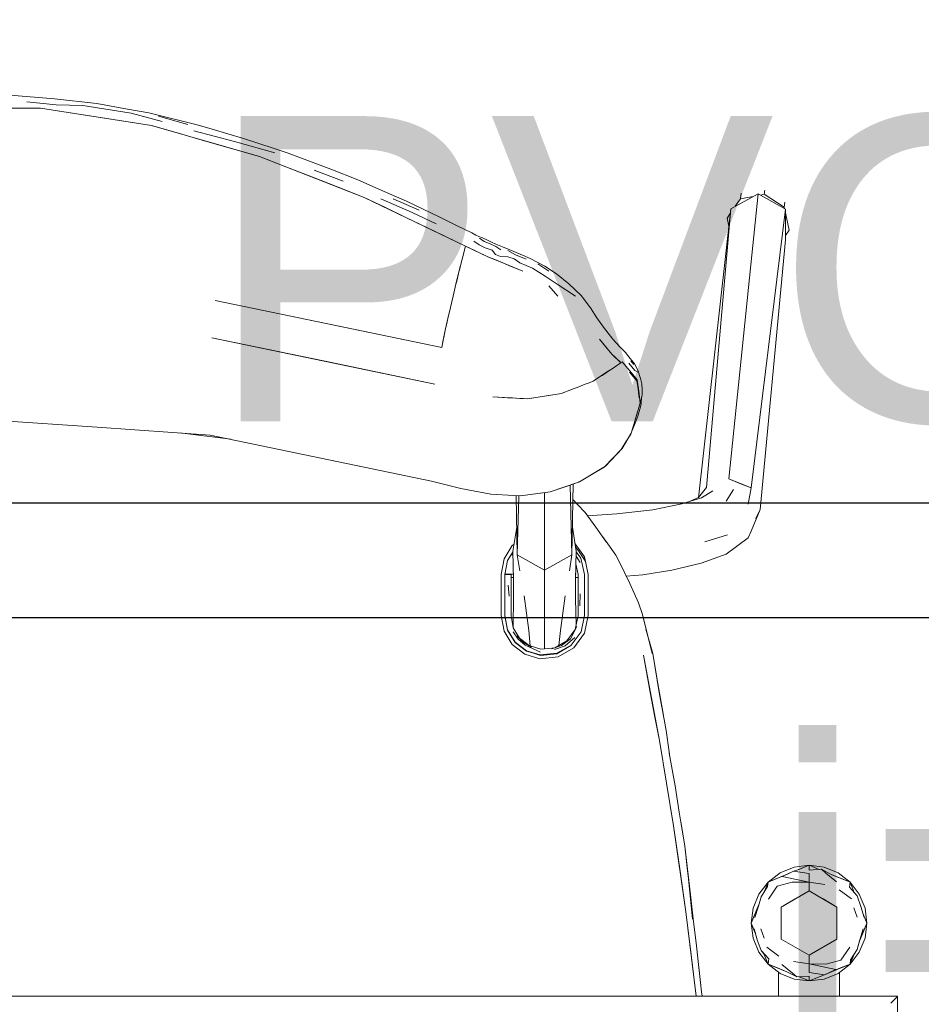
# Model space of a CAD drawing. Header units: millimetres. Extents: x -261 to 187, y -214 to 106.
# Tile 46 of 256: x -219.722 to -219.427, y -159.739 to -159.416. Entities that reach past the tile are written whole.
import ezdxf

# ---------------------------------------------------------------- set-up
doc = ezdxf.new("R2010")
doc.units = ezdxf.units.MM
doc.header["$LTSCALE"] = 0.005
doc.header["$MEASUREMENT"] = 0
doc.linetypes.add('NULL', pattern=[0])
for name, color, linetype, lineweight in [('AP-Condutos Ar condicionado', 4, 'Continuous', 25), ('AP-Textos conduto Ar condicionado', 7, 'Continuous', 9), ('IFC-Elemento de mobília-Contorno', 9, 'Continuous', 5)]:
    doc.layers.add(name, color=color, linetype=linetype, lineweight=lineweight)
doc.styles.add('Arial', font='arial.ttf')

msp = doc.modelspace()

# ---------------------------------------------------------------- linework, layer by layer
at = {"layer": 'AP-Condutos Ar condicionado'}
for p, q in [((-218.28777, -159.57443), (-220.41136, -159.57443)), ((-218.28777, -159.61203), (-220.41136, -159.61203))]:
    msp.add_line(p, q, dxfattribs=at)
at = {"layer": 'IFC-Elemento de mobília-Contorno', "lineweight": 5}
for p, q in [((-219.7253, -159.44078), (-219.71077, -159.44198)), ((-219.71984, -159.44295), (-219.71028, -159.44392)), ((-219.71077, -159.44198), (-219.69696, -159.44354)), ((-219.75212, -159.44508), (-219.71534, -159.44508)), ((-219.71534, -159.44508), (-219.67899, -159.45078)), ((-219.71534, -159.44508), (-219.70625, -159.44651)), ((-219.71028, -159.44392), (-219.70152, -159.44423)), ((-219.70625, -159.44651), (-219.69716, -159.44793)), ((-219.70152, -159.44423), (-219.68566, -159.44665)), ((-219.69696, -159.44354), (-219.68686, -159.44534)), ((-219.68686, -159.44534), (-219.67985, -159.44664)), ((-219.69716, -159.44793), (-219.68808, -159.44936)), ((-219.68808, -159.44936), (-219.67899, -159.45078)), ((-219.68566, -159.44665), (-219.67554, -159.44947)), ((-219.67985, -159.44664), (-219.66406, -159.45051)), ((-219.67676, -159.44766), (-219.66714, -159.45042)), ((-219.67899, -159.45078), (-219.6436, -159.46089)), ((-219.67899, -159.45078), (-219.67014, -159.45331)), ((-219.66518, -159.4525), (-219.65177, -159.456)), ((-219.66406, -159.45051), (-219.65911, -159.45195)), ((-219.65911, -159.45195), (-219.6489, -159.45501)), ((-219.67014, -159.45331), (-219.66129, -159.45583)), ((-219.66129, -159.45583), (-219.65245, -159.45836)), ((-219.65177, -159.456), (-219.63858, -159.45971)), ((-219.6489, -159.45501), (-219.63882, -159.45832)), ((-219.65245, -159.45836), (-219.6436, -159.46089)), ((-219.63882, -159.45832), (-219.63424, -159.45978)), ((-219.6436, -159.46089), (-219.60931, -159.47429)), ((-219.6436, -159.46089), (-219.63503, -159.46424)), ((-219.63424, -159.45978), (-219.62027, -159.46503)), ((-219.63503, -159.46424), (-219.62646, -159.46759)), ((-219.62568, -159.46533), (-219.61624, -159.469)), ((-219.62027, -159.46503), (-219.61137, -159.46858)), ((-219.62646, -159.46759), (-219.61789, -159.47093)), ((-219.61137, -159.46858), (-219.60281, -159.4724)), ((-219.61789, -159.47093), (-219.60931, -159.47429)), ((-219.47817, -159.4724), (-219.47813, -159.47196)), ((-219.60931, -159.47429), (-219.57616, -159.49027)), ((-219.60931, -159.47429), (-219.6026, -159.47752)), ((-219.60392, -159.47475), (-219.59362, -159.4792)), ((-219.60281, -159.4724), (-219.59547, -159.47556)), ((-219.59987, -159.47476), (-219.59133, -159.47843)), ((-219.48926, -159.47803), (-219.4803, -159.47308)), ((-219.48776, -159.4772), (-219.48603, -159.47472)), ((-219.48603, -159.47472), (-219.48585, -159.47295)), ((-219.48603, -159.47472), (-219.48189, -159.47396)), ((-219.48271, -159.49644), (-219.4803, -159.47308)), ((-219.4803, -159.47308), (-219.47135, -159.47815)), ((-219.47952, -159.47352), (-219.47827, -159.47329)), ((-219.47827, -159.47329), (-219.47822, -159.47285)), ((-219.47827, -159.47329), (-219.47172, -159.47755)), ((-219.47822, -159.47285), (-219.47817, -159.4724)), ((-219.6026, -159.47752), (-219.5959, -159.48076)), ((-219.59547, -159.47556), (-219.58475, -159.48071)), ((-219.49984, -159.57268), (-219.48926, -159.47803)), ((-219.49723, -159.56939), (-219.48926, -159.47803)), ((-219.4826, -159.56949), (-219.47135, -159.47815)), ((-219.47172, -159.47755), (-219.47151, -159.47584)), ((-219.47172, -159.47755), (-219.47163, -159.47798)), ((-219.47135, -159.48816), (-219.47135, -159.47815)), ((-219.5959, -159.48076), (-219.58603, -159.48551)), ((-219.59362, -159.4792), (-219.58573, -159.48291)), ((-219.58475, -159.48071), (-219.57906, -159.48349)), ((-219.49045, -159.48106), (-219.48944, -159.47961)), ((-219.49045, -159.48106), (-219.4899, -159.48374)), ((-219.47135, -159.47933), (-219.47014, -159.48502)), ((-219.57906, -159.48349), (-219.57409, -159.48593)), ((-219.47135, -159.48681), (-219.47014, -159.48502)), ((-219.58603, -159.48551), (-219.57616, -159.49027)), ((-219.57409, -159.48593), (-219.57277, -159.48665)), ((-219.57277, -159.48665), (-219.57173, -159.48708)), ((-219.57173, -159.48708), (-219.57061, -159.4876)), ((-219.57158, -159.48768), (-219.57003, -159.48875)), ((-219.57061, -159.4876), (-219.56898, -159.48835)), ((-219.56898, -159.48835), (-219.56765, -159.48898)), ((-219.47957, -159.57659), (-219.47135, -159.48816)), ((-219.57725, -159.49456), (-219.57616, -159.49027)), ((-219.57661, -159.49205), (-219.57616, -159.49027)), ((-219.57616, -159.49027), (-219.56887, -159.49372)), ((-219.57616, -159.49027), (-219.57472, -159.49095)), ((-219.57472, -159.49095), (-219.57328, -159.49164)), ((-219.57337, -159.48863), (-219.57167, -159.48983)), ((-219.57328, -159.49164), (-219.57107, -159.49268)), ((-219.57328, -159.49164), (-219.57217, -159.49215)), ((-219.57167, -159.48983), (-219.56965, -159.49085)), ((-219.57003, -159.48875), (-219.56811, -159.48947)), ((-219.56965, -159.49085), (-219.56738, -159.49159)), ((-219.56811, -159.48947), (-219.5662, -159.49043)), ((-219.56765, -159.48898), (-219.56623, -159.48958)), ((-219.56738, -159.49159), (-219.56635, -159.49297)), ((-219.56623, -159.48958), (-219.56402, -159.49051)), ((-219.5662, -159.49043), (-219.56461, -159.49152)), ((-219.56402, -159.49051), (-219.56213, -159.49124)), ((-219.56213, -159.49124), (-219.56026, -159.49199)), ((-219.57829, -159.49873), (-219.57725, -159.49456)), ((-219.57777, -159.49665), (-219.57725, -159.49456)), ((-219.57725, -159.49456), (-219.57692, -159.49325)), ((-219.57693, -159.4933), (-219.57661, -159.49205)), ((-219.57217, -159.49215), (-219.57107, -159.49268)), ((-219.57107, -159.49268), (-219.56997, -159.4932)), ((-219.56997, -159.4932), (-219.56887, -159.49372)), ((-219.56887, -159.49372), (-219.56314, -159.49612)), ((-219.56887, -159.49372), (-219.56601, -159.49492)), ((-219.56635, -159.49297), (-219.56469, -159.49368)), ((-219.56469, -159.49368), (-219.56229, -159.49382)), ((-219.56231, -159.49172), (-219.55972, -159.49315)), ((-219.56229, -159.49382), (-219.56023, -159.49438)), ((-219.56026, -159.49199), (-219.55819, -159.49285)), ((-219.56023, -159.49438), (-219.5583, -159.4957)), ((-219.55972, -159.49315), (-219.55631, -159.49451)), ((-219.55819, -159.49285), (-219.55499, -159.49431)), ((-219.55499, -159.49431), (-219.55266, -159.49547)), ((-219.57829, -159.49873), (-219.57803, -159.49769)), ((-219.57803, -159.49769), (-219.57777, -159.49665)), ((-219.56601, -159.49492), (-219.56314, -159.49612)), ((-219.56314, -159.49612), (-219.55741, -159.49852)), ((-219.56314, -159.49612), (-219.56171, -159.49672)), ((-219.56171, -159.49672), (-219.56028, -159.49732)), ((-219.56028, -159.49732), (-219.55741, -159.49852)), ((-219.5583, -159.4957), (-219.55418, -159.49752)), ((-219.55418, -159.49752), (-219.55008, -159.50006)), ((-219.55266, -159.49547), (-219.55016, -159.49686)), ((-219.55243, -159.49611), (-219.54889, -159.49842)), ((-219.55016, -159.49686), (-219.54635, -159.49936)), ((-219.48511, -159.51979), (-219.48271, -159.49644)), ((-219.57928, -159.50278), (-219.57829, -159.49873)), ((-219.57903, -159.50177), (-219.57879, -159.50076)), ((-219.57879, -159.50076), (-219.57829, -159.49873)), ((-219.55008, -159.50006), (-219.54612, -159.50277)), ((-219.54635, -159.49936), (-219.54225, -159.5026)), ((-219.58022, -159.50667), (-219.57928, -159.50278)), ((-219.57975, -159.50473), (-219.57928, -159.50278)), ((-219.57928, -159.50278), (-219.57903, -159.50177)), ((-219.54881, -159.50327), (-219.54594, -159.50664)), ((-219.54612, -159.50277), (-219.54012, -159.50666)), ((-219.54225, -159.5026), (-219.53829, -159.50649)), ((-219.58109, -159.51041), (-219.58022, -159.50667)), ((-219.58066, -159.50854), (-219.58044, -159.50761)), ((-219.58044, -159.50761), (-219.58022, -159.50667)), ((-219.58022, -159.50667), (-219.57975, -159.50473)), ((-219.53829, -159.50649), (-219.53516, -159.51048)), ((-219.6581, -159.50806), (-219.63389, -159.5131)), ((-219.6581, -159.50806), (-219.6155, -159.51693)), ((-219.5819, -159.51397), (-219.58109, -159.51041)), ((-219.5815, -159.51219), (-219.58109, -159.51041)), ((-219.58109, -159.51041), (-219.58066, -159.50854)), ((-219.53516, -159.51048), (-219.5331, -159.51379)), ((-219.63389, -159.5131), (-219.58395, -159.5235)), ((-219.58265, -159.51735), (-219.5819, -159.51397)), ((-219.58228, -159.51566), (-219.5819, -159.51397)), ((-219.5819, -159.51397), (-219.5815, -159.51219)), ((-219.5331, -159.51379), (-219.53094, -159.5168)), ((-219.6155, -159.51693), (-219.58395, -159.5235)), ((-219.58334, -159.52053), (-219.58265, -159.51735)), ((-219.583, -159.51894), (-219.58265, -159.51735)), ((-219.58265, -159.51735), (-219.58228, -159.51566)), ((-219.53094, -159.5168), (-219.52787, -159.52074)), ((-219.65921, -159.52026), (-219.61723, -159.52901)), ((-219.65921, -159.52026), (-219.62267, -159.52787)), ((-219.58395, -159.5235), (-219.58334, -159.52053)), ((-219.58352, -159.52141), (-219.58334, -159.52053)), ((-219.58334, -159.52053), (-219.58316, -159.51974)), ((-219.58316, -159.51974), (-219.583, -159.51894)), ((-219.48751, -159.54315), (-219.48511, -159.51979)), ((-219.58395, -159.5235), (-219.58382, -159.52289)), ((-219.58382, -159.52289), (-219.58369, -159.52228)), ((-219.58369, -159.52228), (-219.58352, -159.52141)), ((-219.5323, -159.52075), (-219.53127, -159.52197)), ((-219.5323, -159.52075), (-219.5282, -159.52563)), ((-219.53127, -159.52197), (-219.53025, -159.52319)), ((-219.53025, -159.52319), (-219.5282, -159.52563)), ((-219.52787, -159.52074), (-219.52558, -159.5233)), ((-219.52558, -159.5233), (-219.52366, -159.52522)), ((-219.5282, -159.52563), (-219.52719, -159.52659)), ((-219.5282, -159.52563), (-219.52522, -159.52848)), ((-219.52719, -159.52659), (-219.52621, -159.52754)), ((-219.52366, -159.52522), (-219.52311, -159.52601)), ((-219.52311, -159.52601), (-219.52084, -159.52878)), ((-219.62267, -159.52787), (-219.58614, -159.53548)), ((-219.61723, -159.52901), (-219.58614, -159.53548)), ((-219.52915, -159.53109), (-219.52783, -159.53022)), ((-219.52783, -159.53022), (-219.52653, -159.52935)), ((-219.52653, -159.52935), (-219.52587, -159.52891)), ((-219.52621, -159.52754), (-219.52571, -159.528)), ((-219.52587, -159.52891), (-219.52522, -159.52848)), ((-219.52571, -159.528), (-219.52522, -159.52848)), ((-219.52525, -159.52844), (-219.52484, -159.52816)), ((-219.52522, -159.52848), (-219.52518, -159.52852)), ((-219.52484, -159.52816), (-219.52236, -159.53112)), ((-219.52267, -159.52866), (-219.52165, -159.52985)), ((-219.52202, -159.52788), (-219.52103, -159.52901)), ((-219.52165, -159.52985), (-219.52073, -159.53105)), ((-219.52084, -159.52878), (-219.51965, -159.53096)), ((-219.53395, -159.53434), (-219.52927, -159.53116)), ((-219.53336, -159.53389), (-219.53239, -159.53325)), ((-219.53239, -159.53325), (-219.53142, -159.5326)), ((-219.53142, -159.5326), (-219.53045, -159.53196)), ((-219.53045, -159.53196), (-219.52915, -159.53109)), ((-219.52247, -159.5316), (-219.52123, -159.533)), ((-219.52236, -159.53112), (-219.51988, -159.53407)), ((-219.52123, -159.533), (-219.52, -159.53441)), ((-219.52073, -159.53105), (-219.5197, -159.5316)), ((-219.51965, -159.53096), (-219.5188, -159.53362)), ((-219.54085, -159.53704), (-219.53954, -159.53654)), ((-219.53954, -159.53654), (-219.53824, -159.53604)), ((-219.53824, -159.53604), (-219.53694, -159.53554)), ((-219.53694, -159.53554), (-219.53564, -159.53504)), ((-219.53564, -159.53504), (-219.53434, -159.53454)), ((-219.53434, -159.53454), (-219.53336, -159.53389)), ((-219.53415, -159.53442), (-219.53395, -159.53434)), ((-219.52, -159.53441), (-219.51974, -159.53624)), ((-219.51988, -159.53407), (-219.51941, -159.53784)), ((-219.51974, -159.53624), (-219.51947, -159.53808)), ((-219.5188, -159.53362), (-219.5184, -159.53537)), ((-219.5184, -159.53537), (-219.5183, -159.53746)), ((-219.56722, -159.53965), (-219.5656, -159.53974)), ((-219.56722, -159.53965), (-219.55589, -159.54027)), ((-219.5656, -159.53974), (-219.56398, -159.53983)), ((-219.56398, -159.53983), (-219.56237, -159.53992)), ((-219.56237, -159.53992), (-219.56075, -159.54001)), ((-219.56075, -159.54001), (-219.55954, -159.54007)), ((-219.55589, -159.54027), (-219.54474, -159.53854)), ((-219.55589, -159.54027), (-219.5545, -159.54005)), ((-219.5545, -159.54005), (-219.5531, -159.53984)), ((-219.5531, -159.53984), (-219.55171, -159.53962)), ((-219.55171, -159.53962), (-219.55031, -159.53941)), ((-219.55031, -159.53941), (-219.54892, -159.53919)), ((-219.54892, -159.53919), (-219.54753, -159.53897)), ((-219.54753, -159.53897), (-219.54613, -159.53876)), ((-219.54613, -159.53876), (-219.54474, -159.53854)), ((-219.54474, -159.53854), (-219.54344, -159.53804)), ((-219.54344, -159.53804), (-219.54279, -159.53779)), ((-219.54279, -159.53779), (-219.54214, -159.53754)), ((-219.54214, -159.53754), (-219.54084, -159.53704)), ((-219.51947, -159.53808), (-219.51921, -159.53992)), ((-219.51941, -159.53784), (-219.51893, -159.54168)), ((-219.51895, -159.54176), (-219.5183, -159.53909)), ((-219.51864, -159.542), (-219.51844, -159.53965)), ((-219.5183, -159.53909), (-219.5183, -159.53746)), ((-219.55954, -159.54007), (-219.55832, -159.54014)), ((-219.55832, -159.54014), (-219.5571, -159.54021)), ((-219.5571, -159.54021), (-219.55589, -159.54027)), ((-219.52039, -159.54657), (-219.51894, -159.54161)), ((-219.51972, -159.54427), (-219.51895, -159.54176)), ((-219.51902, -159.54369), (-219.51864, -159.542)), ((-219.51896, -159.54168), (-219.51895, -159.54176)), ((-219.48991, -159.56651), (-219.48751, -159.54315)), ((-219.52049, -159.54679), (-219.51972, -159.54427)), ((-219.5204, -159.54768), (-219.51965, -159.54601)), ((-219.51965, -159.54601), (-219.51902, -159.54369)), ((-219.73373, -159.54708), (-219.69675, -159.54961)), ((-219.69675, -159.54961), (-219.65977, -159.55215)), ((-219.52184, -159.55153), (-219.52039, -159.54657)), ((-219.5216, -159.55071), (-219.5204, -159.54768)), ((-219.66972, -159.55146), (-219.65299, -159.55356)), ((-219.65977, -159.55215), (-219.61775, -159.5609)), ((-219.65977, -159.55215), (-219.62351, -159.5597)), ((-219.52479, -159.55659), (-219.52184, -159.55153)), ((-219.52358, -159.55438), (-219.52204, -159.55182)), ((-219.52513, -159.55695), (-219.52358, -159.55438)), ((-219.53026, -159.56235), (-219.52479, -159.55659)), ((-219.52775, -159.55965), (-219.52512, -159.55694)), ((-219.62351, -159.5597), (-219.58725, -159.56725)), ((-219.61775, -159.5609), (-219.58725, -159.56725)), ((-219.53883, -159.56746), (-219.53026, -159.56235)), ((-219.53068, -159.56267), (-219.52775, -159.55965)), ((-219.53566, -159.56557), (-219.53525, -159.56533)), ((-219.53525, -159.56533), (-219.53068, -159.56267)), ((-219.53153, -159.56311), (-219.53068, -159.56267)), ((-219.53152, -159.5631), (-219.53068, -159.56267)), ((-219.58725, -159.56725), (-219.57763, -159.56967)), ((-219.54839, -159.57079), (-219.53883, -159.56746)), ((-219.54839, -159.57079), (-219.53913, -159.5676)), ((-219.54839, -159.57079), (-219.54286, -159.56891)), ((-219.54286, -159.56891), (-219.53913, -159.5676)), ((-219.54186, -159.56856), (-219.54128, -159.59137)), ((-219.54128, -159.59137), (-219.54083, -159.5682)), ((-219.53913, -159.5676), (-219.53899, -159.56752)), ((-219.48991, -159.56651), (-219.4826, -159.56949)), ((-219.48991, -159.56651), (-219.48626, -159.568)), ((-219.48626, -159.568), (-219.4826, -159.56949)), ((-219.57763, -159.56967), (-219.56787, -159.57152)), ((-219.56787, -159.57152), (-219.56027, -159.572)), ((-219.56027, -159.572), (-219.55809, -159.57211)), ((-219.55958, -159.57203), (-219.5592, -159.59137)), ((-219.5592, -159.59137), (-219.55872, -159.57208)), ((-219.55809, -159.57211), (-219.54839, -159.57079)), ((-219.55809, -159.57211), (-219.55324, -159.57145)), ((-219.55324, -159.57145), (-219.54839, -159.57079)), ((-219.55024, -159.57964), (-219.55024, -159.57104)), ((-219.49981, -159.57267), (-219.49723, -159.56939)), ((-219.49882, -159.5727), (-219.49509, -159.57046)), ((-219.49077, -159.57383), (-219.48837, -159.56995)), ((-219.48359, -159.57482), (-219.4826, -159.56949)), ((-219.54093, -159.5734), (-219.53948, -159.57488)), ((-219.53948, -159.57488), (-219.53694, -159.57753)), ((-219.51476, -159.5767), (-219.5053, -159.57472)), ((-219.5053, -159.57472), (-219.49882, -159.5727)), ((-219.50254, -159.57387), (-219.49981, -159.57267)), ((-219.53694, -159.57753), (-219.5334, -159.58235)), ((-219.53616, -159.5786), (-219.5266, -159.57801)), ((-219.5266, -159.57801), (-219.51476, -159.5767)), ((-219.4826, -159.58365), (-219.47957, -159.57659)), ((-219.48099, -159.57951), (-219.47957, -159.57659)), ((-219.55024, -159.59643), (-219.55024, -159.57964)), ((-219.56059, -159.59019), (-219.55938, -159.58236)), ((-219.54111, -159.58236), (-219.5399, -159.59019)), ((-219.5334, -159.58235), (-219.53005, -159.58712)), ((-219.53193, -159.58454), (-219.52956, -159.58779)), ((-219.49778, -159.58713), (-219.49027, -159.58488)), ((-219.48359, -159.58585), (-219.4826, -159.58365)), ((-219.56352, -159.59276), (-219.56083, -159.58836)), ((-219.56083, -159.58836), (-219.56023, -159.5879)), ((-219.54026, -159.58782), (-219.53718, -159.59202)), ((-219.52956, -159.58779), (-219.52692, -159.59155)), ((-219.49077, -159.59122), (-219.48359, -159.58585)), ((-219.56239, -159.59326), (-219.56058, -159.59029)), ((-219.5613, -159.59146), (-219.56056, -159.59146)), ((-219.56059, -159.59019), (-219.56037, -159.59962)), ((-219.5592, -159.59137), (-219.55835, -159.59668)), ((-219.5592, -159.59137), (-219.55024, -159.59643)), ((-219.55024, -159.59643), (-219.54128, -159.59137)), ((-219.54576, -159.5939), (-219.54128, -159.59137)), ((-219.54213, -159.59668), (-219.54128, -159.59137)), ((-219.54011, -159.58883), (-219.53892, -159.59038)), ((-219.54011, -159.59962), (-219.5399, -159.59019)), ((-219.5401, -159.58889), (-219.53992, -159.58913)), ((-219.53992, -159.58913), (-219.53892, -159.59038)), ((-219.5399, -159.59039), (-219.53832, -159.59254)), ((-219.53892, -159.59038), (-219.53686, -159.59351)), ((-219.53892, -159.59038), (-219.53806, -159.59174)), ((-219.53826, -159.59142), (-219.53823, -159.59142)), ((-219.52692, -159.59155), (-219.52564, -159.59407)), ((-219.49892, -159.59415), (-219.49077, -159.59122)), ((-219.56448, -159.59783), (-219.56352, -159.59276)), ((-219.56325, -159.5979), (-219.56239, -159.59326)), ((-219.55472, -159.5939), (-219.55024, -159.59643)), ((-219.55024, -159.59643), (-219.54576, -159.5939)), ((-219.53999, -159.59436), (-219.53924, -159.59787)), ((-219.53994, -159.5919), (-219.53859, -159.59394)), ((-219.53832, -159.59254), (-219.5378, -159.59495)), ((-219.53806, -159.59174), (-219.53717, -159.59307)), ((-219.53718, -159.59202), (-219.53592, -159.59783)), ((-219.53717, -159.59307), (-219.53685, -159.59356)), ((-219.52564, -159.59407), (-219.5223, -159.60083)), ((-219.50861, -159.59638), (-219.49892, -159.59415)), ((-219.56448, -159.6012), (-219.56448, -159.59777)), ((-219.56325, -159.60128), (-219.56325, -159.5979)), ((-219.56323, -159.6012), (-219.56323, -159.59777)), ((-219.56323, -159.59783), (-219.56247, -159.59783)), ((-219.56322, -159.59777), (-219.56041, -159.59777)), ((-219.56247, -159.59783), (-219.56182, -159.59784)), ((-219.56182, -159.59784), (-219.56139, -159.59785)), ((-219.56139, -159.59785), (-219.56124, -159.59787)), ((-219.56124, -159.60124), (-219.56124, -159.59787)), ((-219.55024, -159.60177), (-219.55024, -159.59643)), ((-219.54007, -159.59777), (-219.53989, -159.59777)), ((-219.53924, -159.60124), (-219.53924, -159.59787)), ((-219.5378, -159.59495), (-219.53717, -159.59783)), ((-219.53717, -159.59783), (-219.53717, -159.60121)), ((-219.53592, -159.59783), (-219.53592, -159.6012)), ((-219.52351, -159.59838), (-219.51802, -159.59797)), ((-219.51802, -159.59797), (-219.50861, -159.59638)), ((-219.56448, -159.60457), (-219.56448, -159.6012)), ((-219.56325, -159.59885), (-219.56323, -159.59885)), ((-219.56325, -159.60466), (-219.56325, -159.60128)), ((-219.56323, -159.60457), (-219.56323, -159.6012)), ((-219.56124, -159.59885), (-219.56039, -159.59885)), ((-219.56124, -159.60461), (-219.56124, -159.60124)), ((-219.56042, -159.60584), (-219.56037, -159.59962)), ((-219.54011, -159.59962), (-219.54007, -159.60584)), ((-219.54009, -159.59885), (-219.53989, -159.59885)), ((-219.53989, -159.59885), (-219.53924, -159.59884)), ((-219.53924, -159.60461), (-219.53924, -159.60124)), ((-219.53717, -159.60121), (-219.53717, -159.60458)), ((-219.53592, -159.6012), (-219.53592, -159.60458)), ((-219.5223, -159.60083), (-219.51946, -159.6071)), ((-219.56448, -159.60794), (-219.56448, -159.60457)), ((-219.56323, -159.60794), (-219.56323, -159.60457)), ((-219.56212, -159.6014), (-219.56182, -159.60497)), ((-219.55024, -159.61135), (-219.55024, -159.60177)), ((-219.53865, -159.60808), (-219.53863, -159.60421)), ((-219.53717, -159.60458), (-219.53716, -159.60795)), ((-219.53592, -159.60458), (-219.53592, -159.60794)), ((-219.56325, -159.60804), (-219.56325, -159.60466)), ((-219.56124, -159.60799), (-219.56124, -159.60461)), ((-219.56054, -159.61456), (-219.56042, -159.60584)), ((-219.55694, -159.60483), (-219.55543, -159.61621)), ((-219.54505, -159.61621), (-219.54354, -159.60483)), ((-219.54007, -159.60584), (-219.5399, -159.61446)), ((-219.53924, -159.60799), (-219.53924, -159.60461)), ((-219.51946, -159.6071), (-219.51822, -159.61099)), ((-219.56448, -159.61132), (-219.56448, -159.60794)), ((-219.56325, -159.60804), (-219.56324, -159.61126)), ((-219.56323, -159.61131), (-219.56323, -159.60794)), ((-219.56124, -159.61137), (-219.56124, -159.60799)), ((-219.53924, -159.61137), (-219.53924, -159.60799)), ((-219.53716, -159.60795), (-219.53716, -159.61132)), ((-219.53592, -159.60794), (-219.53592, -159.61132)), ((-219.51822, -159.61099), (-219.51501, -159.62374)), ((-219.56448, -159.61132), (-219.56353, -159.61639)), ((-219.56324, -159.61141), (-219.56324, -159.61126)), ((-219.56324, -159.61141), (-219.56239, -159.61606)), ((-219.56323, -159.61131), (-219.56237, -159.61595)), ((-219.56124, -159.61137), (-219.56051, -159.61529)), ((-219.55024, -159.62218), (-219.55024, -159.61135)), ((-219.5402, -159.61585), (-219.53976, -159.61379)), ((-219.53976, -159.61379), (-219.53924, -159.61137)), ((-219.5383, -159.61662), (-219.53716, -159.61132)), ((-219.53716, -159.61712), (-219.53592, -159.61132)), ((-219.56353, -159.61639), (-219.56082, -159.6208)), ((-219.56239, -159.61606), (-219.55993, -159.62009)), ((-219.56237, -159.61595), (-219.55992, -159.61997)), ((-219.56057, -159.61659), (-219.5589, -159.61908)), ((-219.56054, -159.61456), (-219.56053, -159.61516)), ((-219.56051, -159.61529), (-219.55844, -159.6187)), ((-219.55543, -159.61621), (-219.55492, -159.62125)), ((-219.54554, -159.62107), (-219.54505, -159.61621)), ((-219.5429, -159.61956), (-219.5402, -159.61585)), ((-219.54172, -159.61888), (-219.53966, -159.61489)), ((-219.54153, -159.62099), (-219.5383, -159.61662)), ((-219.54067, -159.6219), (-219.53716, -159.61712)), ((-219.51703, -159.61571), (-219.51478, -159.62369)), ((-219.5605, -159.61901), (-219.5605, -159.61915)), ((-219.55993, -159.62009), (-219.55618, -159.62298)), ((-219.55992, -159.61997), (-219.5562, -159.62286)), ((-219.55928, -159.61792), (-219.55713, -159.6201)), ((-219.5589, -159.61908), (-219.55661, -159.62102)), ((-219.55844, -159.6187), (-219.55527, -159.62114)), ((-219.55713, -159.6201), (-219.55452, -159.62169)), ((-219.54689, -159.62184), (-219.5429, -159.61956)), ((-219.54471, -159.62107), (-219.54172, -159.61888)), ((-219.54355, -159.62123), (-219.54037, -159.61852)), ((-219.56082, -159.6208), (-219.55673, -159.62396)), ((-219.55661, -159.62102), (-219.55162, -159.62326)), ((-219.5562, -159.62286), (-219.55174, -159.62422)), ((-219.55618, -159.62298), (-219.5539, -159.62367)), ((-219.55527, -159.62114), (-219.55145, -159.6223)), ((-219.55471, -159.62331), (-219.5547, -159.62343)), ((-219.5539, -159.62367), (-219.55161, -159.62434)), ((-219.55174, -159.62422), (-219.54628, -159.62368)), ((-219.55161, -159.62434), (-219.54627, -159.62381)), ((-219.55145, -159.6223), (-219.54899, -159.62205)), ((-219.54899, -159.62205), (-219.54689, -159.62184)), ((-219.54789, -159.62226), (-219.54471, -159.62107)), ((-219.54697, -159.62246), (-219.54355, -159.62123)), ((-219.54628, -159.62368), (-219.54153, -159.62099)), ((-219.54627, -159.62381), (-219.54161, -159.6211)), ((-219.54582, -159.62485), (-219.54067, -159.6219)), ((-219.54579, -159.62353), (-219.54578, -159.62339)), ((-219.54161, -159.6211), (-219.54153, -159.62099)), ((-219.51478, -159.62369), (-219.51266, -159.63648)), ((-219.51478, -159.62369), (-219.51314, -159.63357)), ((-219.55673, -159.62396), (-219.55181, -159.62547)), ((-219.55181, -159.62547), (-219.54581, -159.62485)), ((-219.55024, -159.62421), (-219.55024, -159.62407)), ((-219.51789, -159.62433), (-219.5155, -159.63706)), ((-219.51789, -159.62433), (-219.51265, -159.65224)), ((-219.51339, -159.63249), (-219.51188, -159.6412)), ((-219.51314, -159.63357), (-219.51143, -159.64337)), ((-219.51314, -159.63357), (-219.51186, -159.64131)), ((-219.51266, -159.63648), (-219.51185, -159.64135)), ((-219.5155, -159.63706), (-219.51408, -159.64465)), ((-219.51188, -159.6412), (-219.51043, -159.64896)), ((-219.51408, -159.64465), (-219.51265, -159.65224)), ((-219.51143, -159.64337), (-219.51119, -159.64488)), ((-219.51043, -159.64896), (-219.50944, -159.6559)), ((-219.51265, -159.65224), (-219.50801, -159.68024)), ((-219.51265, -159.65224), (-219.51033, -159.66624)), ((-219.50944, -159.6559), (-219.50938, -159.65636)), ((-219.50944, -159.6559), (-219.50916, -159.65762)), ((-219.50944, -159.6559), (-219.50916, -159.65762)), ((-219.50938, -159.65636), (-219.50751, -159.66712)), ((-219.50751, -159.66712), (-219.50612, -159.67577)), ((-219.50612, -159.67577), (-219.50563, -159.67895)), ((-219.50801, -159.68024), (-219.50599, -159.6943)), ((-219.50801, -159.68024), (-219.50398, -159.70834)), ((-219.50565, -159.67882), (-219.50432, -159.68685)), ((-219.50563, -159.67895), (-219.50432, -159.68685)), ((-219.50432, -159.68685), (-219.5034, -159.6948)), ((-219.50432, -159.68685), (-219.50249, -159.70276)), ((-219.50599, -159.6943), (-219.50398, -159.70834)), ((-219.5034, -159.6948), (-219.50249, -159.70276)), ((-219.4731, -159.69565), (-219.46852, -159.69375)), ((-219.46865, -159.6951), (-219.46723, -159.69461)), ((-219.46852, -159.69375), (-219.4636, -159.6931)), ((-219.46723, -159.69461), (-219.4636, -159.6931)), ((-219.46722, -159.6946), (-219.4636, -159.6931)), ((-219.4636, -159.69467), (-219.4636, -159.6931)), ((-219.4636, -159.6931), (-219.46032, -159.69446)), ((-219.4636, -159.6931), (-219.46178, -159.69386)), ((-219.4636, -159.6931), (-219.45868, -159.69375)), ((-219.4636, -159.69467), (-219.4636, -159.69388)), ((-219.4636, -159.69467), (-219.45958, -159.69441)), ((-219.46178, -159.69386), (-219.46032, -159.69446)), ((-219.45958, -159.69441), (-219.45814, -159.6957)), ((-219.45958, -159.69441), (-219.45633, -159.69612)), ((-219.45868, -159.69375), (-219.4541, -159.69565)), ((-219.50315, -159.6977), (-219.50179, -159.71077)), ((-219.477, -159.69866), (-219.4731, -159.69565)), ((-219.477, -159.69866), (-219.47078, -159.69608)), ((-219.477, -159.69866), (-219.47394, -159.69739)), ((-219.47394, -159.69739), (-219.47086, -159.69612)), ((-219.4724, -159.69683), (-219.46865, -159.6951)), ((-219.4724, -159.69683), (-219.4636, -159.69869)), ((-219.47086, -159.69612), (-219.46865, -159.6951)), ((-219.47086, -159.69612), (-219.47072, -159.69605)), ((-219.46865, -159.6951), (-219.4636, -159.69586)), ((-219.4636, -159.69869), (-219.4636, -159.69586)), ((-219.4636, -159.69869), (-219.4636, -159.69727)), ((-219.45814, -159.6957), (-219.45466, -159.6985)), ((-219.45636, -159.6961), (-219.45019, -159.69866)), ((-219.45633, -159.69612), (-219.45326, -159.69739)), ((-219.4541, -159.69565), (-219.45019, -159.69866)), ((-219.45326, -159.69739), (-219.45019, -159.69866)), ((-219.48005, -159.7026), (-219.477, -159.69866)), ((-219.47931, -159.70343), (-219.47718, -159.70006)), ((-219.47836, -159.70193), (-219.477, -159.69866)), ((-219.47836, -159.70194), (-219.477, -159.69866)), ((-219.47718, -159.70006), (-219.477, -159.69866)), ((-219.47694, -159.70421), (-219.474, -159.69994)), ((-219.474, -159.69994), (-219.46912, -159.69863)), ((-219.46913, -159.69863), (-219.4636, -159.69869)), ((-219.4636, -159.69869), (-219.45847, -159.69946)), ((-219.4636, -159.70153), (-219.4636, -159.69869)), ((-219.4636, -159.70153), (-219.4636, -159.70011)), ((-219.4537, -159.70121), (-219.44974, -159.70417)), ((-219.45037, -159.70031), (-219.45019, -159.69866)), ((-219.45037, -159.70031), (-219.44788, -159.7031)), ((-219.45019, -159.69866), (-219.4488, -159.70201)), ((-219.45019, -159.69866), (-219.4488, -159.70201)), ((-219.45019, -159.69866), (-219.44715, -159.7026)), ((-219.50249, -159.70276), (-219.50157, -159.71068)), ((-219.50249, -159.70276), (-219.50157, -159.7107)), ((-219.48195, -159.70718), (-219.48005, -159.7026)), ((-219.4802, -159.70655), (-219.47931, -159.70343)), ((-219.47272, -159.7068), (-219.4636, -159.70153)), ((-219.47272, -159.7068), (-219.46816, -159.70417)), ((-219.46816, -159.70417), (-219.4636, -159.70153)), ((-219.4636, -159.70153), (-219.45448, -159.7068)), ((-219.4636, -159.70153), (-219.45904, -159.70417)), ((-219.45904, -159.70417), (-219.45448, -159.7068)), ((-219.4488, -159.70201), (-219.44788, -159.7031)), ((-219.44788, -159.7031), (-219.44663, -159.7066)), ((-219.44715, -159.7026), (-219.44525, -159.70718)), ((-219.48256, -159.71206), (-219.48002, -159.70594)), ((-219.48256, -159.71206), (-219.48195, -159.70718)), ((-219.48135, -159.7102), (-219.4802, -159.70655)), ((-219.48117, -159.70871), (-219.48002, -159.70594)), ((-219.47272, -159.71733), (-219.47272, -159.7068)), ((-219.45448, -159.71733), (-219.45448, -159.7068)), ((-219.44893, -159.70707), (-219.44785, -159.71016)), ((-219.44663, -159.7066), (-219.44558, -159.71019)), ((-219.44525, -159.70718), (-219.44464, -159.71206)), ((-219.50398, -159.70834), (-219.50227, -159.72244)), ((-219.50398, -159.70834), (-219.50062, -159.73606)), ((-219.50157, -159.71068), (-219.50044, -159.71951)), ((-219.48256, -159.71206), (-219.48117, -159.70871)), ((-219.44599, -159.7088), (-219.44464, -159.71206)), ((-219.44599, -159.70881), (-219.44464, -159.71206)), ((-219.48256, -159.71206), (-219.4812, -159.71533)), ((-219.48256, -159.71206), (-219.48121, -159.71532)), ((-219.48256, -159.71206), (-219.48195, -159.71702)), ((-219.48161, -159.71393), (-219.48056, -159.71753)), ((-219.47935, -159.71396), (-219.47827, -159.71705)), ((-219.44717, -159.71818), (-219.44464, -159.71206)), ((-219.447, -159.71757), (-219.44585, -159.71392)), ((-219.44603, -159.71542), (-219.44464, -159.71206)), ((-219.44525, -159.71702), (-219.44464, -159.71206)), ((-219.48195, -159.71702), (-219.48005, -159.7216)), ((-219.47272, -159.71733), (-219.4636, -159.72259)), ((-219.4636, -159.72259), (-219.45448, -159.71733)), ((-219.44717, -159.71818), (-219.44603, -159.71542)), ((-219.44715, -159.7216), (-219.44525, -159.71702)), ((-219.50044, -159.71951), (-219.49974, -159.72661)), ((-219.48056, -159.71753), (-219.47932, -159.72102)), ((-219.47746, -159.71996), (-219.4735, -159.72292)), ((-219.4532, -159.72419), (-219.45025, -159.71992)), ((-219.45002, -159.72407), (-219.44789, -159.72069)), ((-219.44789, -159.72069), (-219.447, -159.71757)), ((-219.50227, -159.72244), (-219.50062, -159.73606)), ((-219.48005, -159.7216), (-219.477, -159.72547)), ((-219.47932, -159.72102), (-219.47683, -159.72382)), ((-219.47932, -159.72102), (-219.47839, -159.72212)), ((-219.47839, -159.72212), (-219.477, -159.72547)), ((-219.47839, -159.72212), (-219.477, -159.72547)), ((-219.477, -159.72547), (-219.47683, -159.72382)), ((-219.4636, -159.72543), (-219.4636, -159.72259)), ((-219.4636, -159.72401), (-219.4636, -159.72259)), ((-219.45019, -159.72547), (-219.44715, -159.7216)), ((-219.45019, -159.72547), (-219.44883, -159.72219)), ((-219.45019, -159.72547), (-219.44884, -159.7222)), ((-219.49974, -159.72653), (-219.49882, -159.73457)), ((-219.49974, -159.72661), (-219.49882, -159.73457)), ((-219.477, -159.72547), (-219.47087, -159.72801)), ((-219.477, -159.72547), (-219.47394, -159.72674)), ((-219.477, -159.72547), (-219.4731, -159.72856)), ((-219.47394, -159.72674), (-219.47086, -159.72801)), ((-219.47254, -159.72563), (-219.46905, -159.72842)), ((-219.46873, -159.72467), (-219.4636, -159.72543)), ((-219.4636, -159.72543), (-219.45479, -159.72729)), ((-219.4636, -159.72543), (-219.45807, -159.72549)), ((-219.4636, -159.72685), (-219.4636, -159.72543)), ((-219.4636, -159.72827), (-219.4636, -159.72543)), ((-219.45807, -159.72549), (-219.4532, -159.72419)), ((-219.45633, -159.72801), (-219.45326, -159.72674)), ((-219.4563, -159.728), (-219.45019, -159.72547)), ((-219.4541, -159.72856), (-219.45019, -159.72547)), ((-219.45326, -159.72674), (-219.45019, -159.72547)), ((-219.45019, -159.72547), (-219.45002, -159.72407)), ((-219.4736, -159.73606), (-219.4736, -159.72816)), ((-219.4736, -159.72822), (-219.47352, -159.72822)), ((-219.4731, -159.72856), (-219.46852, -159.73045)), ((-219.47087, -159.72801), (-219.46762, -159.72972)), ((-219.46905, -159.72842), (-219.46762, -159.72972)), ((-219.46762, -159.72972), (-219.4636, -159.72946)), ((-219.46686, -159.72967), (-219.4636, -159.73102)), ((-219.46686, -159.72967), (-219.46542, -159.73027)), ((-219.46542, -159.73027), (-219.4636, -159.73102)), ((-219.4636, -159.72827), (-219.45855, -159.72903)), ((-219.4636, -159.73102), (-219.4636, -159.72946)), ((-219.4636, -159.73024), (-219.4636, -159.72946)), ((-219.4636, -159.73102), (-219.45996, -159.72952)), ((-219.4636, -159.73102), (-219.45998, -159.72952)), ((-219.45996, -159.72952), (-219.45855, -159.72903)), ((-219.45868, -159.73045), (-219.4541, -159.72856)), ((-219.45855, -159.72903), (-219.45479, -159.72729)), ((-219.45855, -159.72903), (-219.4563, -159.728)), ((-219.45367, -159.72822), (-219.4536, -159.72822)), ((-219.4536, -159.73606), (-219.4536, -159.72816)), ((-219.46852, -159.73045), (-219.4636, -159.73102)), ((-219.4636, -159.73102), (-219.45868, -159.73045)), ((-220.6345, -159.73606), (-219.4346, -159.73606)), ((-219.49882, -159.73457), (-219.49865, -159.73606)), ((-219.49882, -159.73457), (-219.49865, -159.73606)), ((-219.43548, -159.73694), (-219.435, -159.73646)), ((-219.435, -159.73646), (-219.4347, -159.73616)), ((-219.4347, -159.73616), (-219.4346, -159.73606)), ((-219.4346, -160.33601), (-219.4346, -159.73606)), ((-219.43682, -159.73829), (-219.4361, -159.73756)), ((-219.4361, -159.73756), (-219.43548, -159.73694))]:
    msp.add_line(p, q, dxfattribs=at)

# ---------------------------------------------------------------- texts
at = {"layer": 'AP-Textos conduto Ar condicionado', "linetype": 'NULL', "char_height": 0.1, "line_spacing_factor": 0.6, "style": 'Arial'}
for s, insert, width, attachment_point in [('PVC', (-219.37408, -159.54909), 0.5746951, 9), ('i=1%', (-219.31908, -159.75336), 0.6289634, 8)]:
    msp.add_mtext(s, dxfattribs=dict(at, insert=insert, width=width, attachment_point=attachment_point))

doc.saveas('drawing.dxf')
